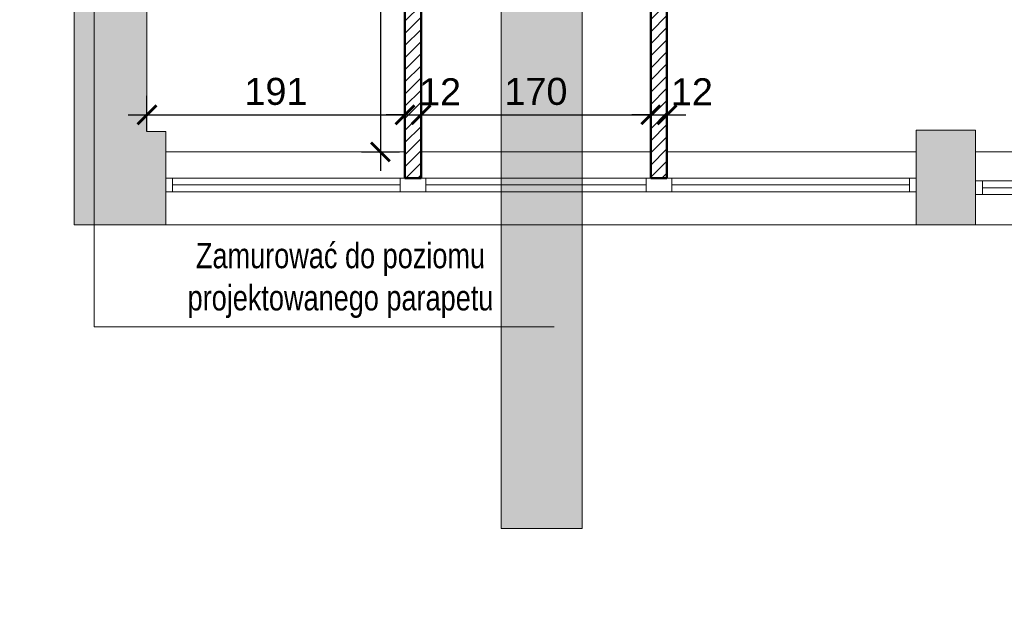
# Model space of a CAD drawing. Header units: millimetres. Extents: x 27795 to 53212, y -33906 to 41185.
# Tile 2 of 12: x 50017 to 50746, y -11858 to -11424. Entities that reach past the tile are written whole.
import ezdxf

# ---------------------------------------------------------------- set-up
doc = ezdxf.new("R2010")
doc.units = ezdxf.units.MM
doc.layers.get('0').update_dxf_attribs({"lineweight": 18})
doc.layers.get('Defpoints').update_dxf_attribs({"lineweight": 18})
for name, color, linetype, lineweight in [('Cienka', 7, 'Continuous', 18), ('PG_WIDOKOWE_CIENKIE', 1, 'Continuous', 18), ('PG_ŚCIANY_DZIAŁOWE', 3, 'Continuous', 18), ('Wymiarowa zewnętrzna', 50, 'Continuous', 18)]:
    doc.layers.add(name, color=color, linetype=linetype, lineweight=lineweight)
doc.styles.add('BIKWYM', font='BIKROMSW.SHX', dxfattribs={"width": 0.8})
doc.styles.get("Standard").update_dxf_attribs({"font": 'arial.ttf'})
doc.dimstyles.new('Styl 50', dxfattribs={"dimscale": 0, "dimtxt": 12.5, "dimasz": 8, "dimexe": 17.5, "dimexo": 0, "dimgap": 5, "dimtad": 1, "dimdec": 1, "dimtxsty": 'Standard', "dimblk": 'ARCHTICK', "dimcen": 6, "dimdle": 8, "dimadec": 0, "dimazin": 0, "dimtfac": 1, "dimtdec": 1, "dimtmove": 1, "dimatfit": 3, "dimldrblk": 'ARCHTICK', "dimfxl": 17.5, "dimfxlon": 1, "dimarcsym": 0})

# ---------------------------------------------------------------- blocks, each defined once
blk = doc.blocks.new('A$Cbebb417c')
at = {"true_color": 0xffffff}
h = blk.add_hatch(color=7, dxfattribs=at)
h.dxf.hatch_style = 1
h.paths.add_polyline_path([(0, 4200), (0, 0), (2970, 0), (2970, 4200)])
h.paths.add_polyline_path([(300, 100), (300, 4100), (2870, 4100), (2870, 100)], flags=16)
blk = doc.blocks.new('_ArchTick')
at = {"color": 0, "linetype": 'ByBlock', "const_width": 0.15}
blk.add_lwpolyline([(-0.5, -0.5), (0.5, 0.5)], dxfattribs=at)
blk = doc.blocks.new('*D618')
at = {"layer": 'Defpoints', "color": 0, "transparency": 16777216}
for p in [(50302.09, -11494.39), (50111.09, -11506.86), (50302.09, -11506.86)]:
    blk.add_point(p, dxfattribs=at)
at = {"layer": 'Wymiarowa zewnętrzna', "color": 0, "lineweight": -2, "transparency": 16777216}
for p, q in [((50111.09, -11506.86), (50111.09, -11480.39)), ((50302.09, -11506.86), (50302.09, -11480.39)), ((50097.09, -11494.39), (50316.09, -11494.39))]:
    blk.add_line(p, q, dxfattribs=at)
at = {"layer": 'Wymiarowa zewnętrzna', "color": 0, "lineweight": -2, "transparency": 16777216, "xscale": 14, "yscale": 14, "zscale": 14, "rotation": 180}
blk.add_blockref('_ArchTick', (50111.09, -11494.39), dxfattribs=at)
at = {"layer": 'Wymiarowa zewnętrzna', "color": 0, "lineweight": -2, "transparency": 16777216, "xscale": 14, "yscale": 14, "zscale": 14}
blk.add_blockref('_ArchTick', (50302.09, -11494.39), dxfattribs=at)
at = {"layer": 'Wymiarowa zewnętrzna', "color": 0, "transparency": 16777216, "insert": (50206.59, -11477.18), "char_height": 20, "attachment_point": 5}
blk.add_mtext('191', dxfattribs=at)
blk = doc.blocks.new('*D619')
at = {"layer": 'Defpoints', "color": 0, "transparency": 16777216}
for p in [(50314.09, -11494.39), (50302.09, -11521.86), (50314.09, -11521.86)]:
    blk.add_point(p, dxfattribs=at)
at = {"layer": 'Wymiarowa zewnętrzna', "color": 0, "lineweight": -2, "transparency": 16777216}
for p, q in [((50302.09, -11508.39), (50302.09, -11480.39)), ((50314.09, -11508.39), (50314.09, -11480.39)), ((50302.09, -11494.39), (50288.09, -11494.39)), ((50302.09, -11494.39), (50314.09, -11494.39)), ((50314.09, -11494.39), (50328.09, -11494.39))]:
    blk.add_line(p, q, dxfattribs=at)
at = {"layer": 'Wymiarowa zewnętrzna', "color": 0, "lineweight": -2, "transparency": 16777216, "xscale": 14, "yscale": 14, "zscale": 14}
blk.add_blockref('_ArchTick', (50302.09, -11494.39), dxfattribs=at)
at = {"layer": 'Wymiarowa zewnętrzna', "color": 0, "lineweight": -2, "transparency": 16777216, "xscale": 14, "yscale": 14, "zscale": 14, "rotation": 180}
blk.add_blockref('_ArchTick', (50314.09, -11494.39), dxfattribs=at)
at = {"layer": 'Wymiarowa zewnętrzna', "color": 0, "transparency": 16777216, "insert": (50328.09, -11477.35), "char_height": 20, "attachment_point": 5}
blk.add_mtext('12', dxfattribs=at)
blk = doc.blocks.new('*D620')
at = {"layer": 'Defpoints', "color": 0, "transparency": 16777216}
for p in [(50484.09, -11494.39), (50314.09, -11521.86), (50484.09, -11521.86)]:
    blk.add_point(p, dxfattribs=at)
at = {"layer": 'Wymiarowa zewnętrzna', "color": 0, "lineweight": -2, "transparency": 16777216}
for p, q in [((50314.09, -11508.39), (50314.09, -11480.39)), ((50484.09, -11508.39), (50484.09, -11480.39)), ((50300.09, -11494.39), (50498.09, -11494.39))]:
    blk.add_line(p, q, dxfattribs=at)
at = {"layer": 'Wymiarowa zewnętrzna', "color": 0, "lineweight": -2, "transparency": 16777216, "xscale": 14, "yscale": 14, "zscale": 14, "rotation": 180}
blk.add_blockref('_ArchTick', (50314.09, -11494.39), dxfattribs=at)
at = {"layer": 'Wymiarowa zewnętrzna', "color": 0, "lineweight": -2, "transparency": 16777216, "xscale": 14, "yscale": 14, "zscale": 14}
blk.add_blockref('_ArchTick', (50484.09, -11494.39), dxfattribs=at)
at = {"layer": 'Wymiarowa zewnętrzna', "color": 0, "transparency": 16777216, "insert": (50399.09, -11477.18), "char_height": 20, "attachment_point": 5}
blk.add_mtext('170', dxfattribs=at)
blk = doc.blocks.new('*D621')
at = {"layer": 'Defpoints', "color": 0, "transparency": 16777216}
for p in [(50496.09, -11494.39), (50484.09, -11521.86), (50496.09, -11521.86)]:
    blk.add_point(p, dxfattribs=at)
at = {"layer": 'Wymiarowa zewnętrzna', "color": 0, "lineweight": -2, "transparency": 16777216}
for p, q in [((50484.09, -11508.39), (50484.09, -11480.39)), ((50496.09, -11508.39), (50496.09, -11480.39)), ((50484.09, -11494.39), (50470.09, -11494.39)), ((50484.09, -11494.39), (50496.09, -11494.39)), ((50496.09, -11494.39), (50510.09, -11494.39))]:
    blk.add_line(p, q, dxfattribs=at)
at = {"layer": 'Wymiarowa zewnętrzna', "color": 0, "lineweight": -2, "transparency": 16777216, "xscale": 14, "yscale": 14, "zscale": 14}
blk.add_blockref('_ArchTick', (50484.09, -11494.39), dxfattribs=at)
at = {"layer": 'Wymiarowa zewnętrzna', "color": 0, "lineweight": -2, "transparency": 16777216, "xscale": 14, "yscale": 14, "zscale": 14, "rotation": 180}
blk.add_blockref('_ArchTick', (50496.09, -11494.39), dxfattribs=at)
at = {"layer": 'Wymiarowa zewnętrzna', "color": 0, "transparency": 16777216, "insert": (50514.56, -11477.35), "char_height": 20, "attachment_point": 5}
blk.add_mtext('12', dxfattribs=at)
blk = doc.blocks.new('*D602')
at = {"layer": 'Defpoints', "color": 0, "transparency": 16777216}
for p in [(50226.9, -11247.36), (50226.9, -11521.86), (50283.95, -11521.86)]:
    blk.add_point(p, dxfattribs=at)
at = {"layer": 'Wymiarowa zewnętrzna', "color": 0, "lineweight": -2, "transparency": 16777216}
for p, q in [((50283.95, -11233.36), (50283.95, -11535.86)), ((50269.95, -11247.36), (50297.95, -11247.36)), ((50269.95, -11521.86), (50297.95, -11521.86))]:
    blk.add_line(p, q, dxfattribs=at)
at = {"layer": 'Wymiarowa zewnętrzna', "color": 0, "lineweight": -2, "transparency": 16777216, "xscale": 14, "yscale": 14, "zscale": 14}
for p, rotation in [((50283.95, -11247.36), 90), ((50283.95, -11521.86), 270)]:
    blk.add_blockref('_ArchTick', p, dxfattribs=dict(at, rotation=rotation))
at = {"layer": 'Wymiarowa zewnętrzna', "color": 0, "transparency": 16777216, "insert": (50266.74, -11384.61), "char_height": 20, "attachment_point": 5, "rotation": 90}
blk.add_mtext('275', dxfattribs=at)

msp = doc.modelspace()

# ---------------------------------------------------------------- hatches: boundary and pattern name
at = {"true_color": 0x636466, "transparency": 33554610}
h = msp.add_hatch(dxfattribs=at)
h.set_pattern_fill('AR-CONC', color=251, scale=0.1)
h.paths.add_polyline_path([(50433.34, -11800.66), (50373.34, -11800.66), (50373.34, -9557.81), (50491.29, -9439.86), (50655.25, -9439.86), (50657.28, -9587.68), (50483.31, -9587.71), (50433.34, -9637.68), (50433.34, -9865.47), (50587.47, -9865.47), (50660.09, -9792.85), (50660.09, -9810.36), (50708.33, -9810.36), (50708.33, -9829.47), (50612.33, -9925.47), (50436.9, -9925.47), (50433.34, -9927.32)])
at = {"layer": 'PG_WIDOKOWE_CIENKIE', "lineweight": 18}
h = msp.add_hatch(dxfattribs=at)
h.set_pattern_fill('LINE', scale=2, angle=45)
h.set_pattern_definition([(45, (48897.756, -11743.978), (-4.490128, 4.490128), [])])
h.paths.add_polyline_path([(50496.09, -11227.36), (50484.09, -11227.36), (50484.09, -11235.36), (50413.09, -11235.36), (50413.09, -11247.36), (50484.09, -11247.36), (50484.09, -11541.36), (50496.09, -11541.36)])
h = msp.add_hatch(dxfattribs=at)
h.set_pattern_fill('LINE', scale=2, angle=45)
h.set_pattern_definition([(45, (-630.2565, 23161.467), (-4.49012806, 4.49012806), [])])
h.paths.add_polyline_path([(50322.09, -11235.36), (50232.09, -11235.36), (50232.09, -11247.36), (50302.09, -11247.36), (50302.09, -11541.36), (50314.09, -11541.36), (50314.09, -11247.36), (50322.09, -11247.36)])
at = {"layer": 'PG_ŚCIANY_DZIAŁOWE', "true_color": 0x939598, "transparency": 33554610}
h = msp.add_hatch(color=252, dxfattribs=at)
h.dxf.hatch_style = 1
h.paths.add_polyline_path([(50111.09, -11363.36), (50071.97, -11363.36), (50071.97, -11430.85), (50057.09, -11430.85), (50057.09, -11575.86), (50125.09, -11575.86), (50125.09, -11521.86), (50125.09, -11506.86), (50111.09, -11506.86)])
h.paths.add_polyline_path([(50071.97, -11363.36), (50057.09, -11363.36), (50057.09, -11430.85), (50071.97, -11430.85)], flags=17)
h = msp.add_hatch(color=252, dxfattribs=at)
h.dxf.hatch_style = 1
h.paths.add_polyline_path([(50724.59, -11505.86), (50680.59, -11505.86), (50680.59, -11575.86), (50724.59, -11575.86)])

# ---------------------------------------------------------------- linework, layer by layer
for p, q in [((50071.97, -11651.5), (50071.97, -11356.57)), ((50057.09, -11575.86), (50057.09, -11363.36)), ((50111.09, -11363.36), (50111.09, -11506.86)), ((50111.09, -11506.86), (50125.09, -11506.86)), ((50125.09, -11521.86), (50125.09, -11506.86)), ((50724.59, -11505.86), (50680.59, -11505.86)), ((50680.59, -11505.86), (50680.59, -11575.86)), ((50724.59, -11505.86), (50724.59, -11575.86)), ((50302.09, -11521.86), (50125.09, -11521.86)), ((50125.09, -11521.86), (50125.09, -11575.86)), ((50484.09, -11521.86), (50314.09, -11521.86)), ((50680.59, -11521.86), (50496.09, -11521.86)), ((50902.09, -11521.86), (50724.59, -11521.86)), ((50125.09, -11541.36), (50125.09, -11551.36)), ((50680.59, -11541.36), (50125.09, -11541.36)), ((50130.09, -11541.36), (50130.09, -11551.36)), ((50298.59, -11546.36), (50130.09, -11546.36)), ((50298.59, -11551.36), (50298.59, -11541.36)), ((50317.59, -11551.36), (50317.59, -11541.36)), ((50480.59, -11546.36), (50317.59, -11546.36)), ((50675.59, -11546.36), (50499.59, -11546.36)), ((50675.59, -11541.36), (50675.59, -11551.36)), ((50680.59, -11541.36), (50680.59, -11551.36)), ((50724.59, -11543.36), (50724.59, -11553.36)), ((50919.09, -11543.36), (50724.59, -11543.36)), ((50729.59, -11543.36), (50729.59, -11553.36)), ((50680.59, -11551.36), (50125.09, -11551.36)), ((50724.59, -11553.36), (50919.09, -11553.36)), ((50729.59, -11548.36), (50900.09, -11548.36)), ((51518.09, -11575.86), (50057.09, -11575.86)), ((50071.97, -11651.5), (50412.46, -11651.5))]:
    msp.add_line(p, q)
at = {"lineweight": 20}
for p, q in [((50480.59, -11551.36), (50480.59, -11541.36)), ((50499.59, -11551.36), (50499.59, -11541.36))]:
    msp.add_line(p, q, dxfattribs=at)
at = {"layer": 'Defpoints', "color": 6, "lineweight": 20}
msp.add_lwpolyline([(50433.34, -11800.66), (50373.34, -11800.66), (50373.34, -9557.81), (50491.29, -9439.86), (50655.25, -9439.86), (50657.28, -9587.68), (50483.31, -9587.71), (50433.34, -9637.68), (50433.34, -9865.47), (50587.47, -9865.47), (50660.09, -9792.85), (50660.09, -9810.36), (50708.33, -9810.36), (50708.33, -9829.47), (50612.33, -9925.47), (50436.9, -9925.47), (50433.34, -9927.32), (50433.34, -11800.66)], dxfattribs=at)
at = {"layer": 'PG_WIDOKOWE_CIENKIE', "color": 18, "lineweight": 50, "true_color": 0x000000}
for p, q in [((50496.09, -11541.36), (50496.09, -11227.36)), ((50302.09, -11541.36), (50302.09, -11247.36)), ((50314.09, -11541.36), (50314.09, -11247.36)), ((50484.09, -11541.36), (50484.09, -11247.36)), ((50302.09, -11541.36), (50314.09, -11541.36)), ((50484.09, -11541.36), (50496.09, -11541.36))]:
    msp.add_line(p, q, dxfattribs=at)

# ---------------------------------------------------------------- block references
at = {"color": 51, "true_color": 0xf7f281, "xscale": 1.1, "yscale": 1.1, "zscale": 1.1}
msp.add_blockref('A$Cbebb417c', (49630.07, -12882.68), dxfattribs=at)

# ---------------------------------------------------------------- texts
at = {"layer": 'Cienka', "color": 7, "lineweight": 0, "insert": (50254.37, -11617.06), "char_height": 18.75, "attachment_point": 5, "style": 'BIKWYM'}
msp.add_mtext('\\A1;Zamurować do poziomu\\Pprojektowanego parapetu', dxfattribs=at)

# ---------------------------------------------------------------- dimensions: what is measured, and where the dimension line sits
at = {"layer": 'Wymiarowa zewnętrzna', "color": 18, "true_color": 0x000000}
dim = msp.add_linear_dim(base=(50283.95157132, -11521.86144095), p1=(50226.89876678, -11247.36144095), p2=(50226.89876678, -11521.86144095), angle=90, dimstyle='Styl 50', override={"dimscale": 1, "dimtxt": 20, "dimasz": 14, "dimexe": 14, "dimgap": 7, "dimdec": 0, "dimdle": 14, "dimtix": 1, "dimfxl": 14}, dxfattribs=at)
dim.commit()
dim.dimension.update_dxf_attribs({"geometry": '*D602', "text_midpoint": (50266.74011157, -11384.61144095)})
for base, p1, p2, picture, middle in [((50302.09, -11494.39), (50111.09, -11506.86), (50302.09, -11506.86), '*D618', (50206.59, -11477.18)), ((50484.09, -11494.39), (50314.09, -11521.86), (50484.09, -11521.86), '*D620', (50399.09, -11477.18))]:
    dim = msp.add_linear_dim(base=base, p1=p1, p2=p2, dimstyle='Styl 50', override={"dimscale": 1, "dimtxt": 20, "dimasz": 14, "dimexe": 14, "dimgap": 7, "dimdec": 0, "dimdle": 14, "dimtix": 1, "dimfxl": 14}, dxfattribs=at)
    dim.commit()
    dim.dimension.update_dxf_attribs({"geometry": picture, "text_midpoint": middle})
for base, p1, p2, picture, middle in [((50314.09, -11494.39), (50302.09, -11521.86), (50314.09, -11521.86), '*D619', (50328.09, -11494.39)), ((50496.09, -11494.39), (50484.09, -11521.86), (50496.09, -11521.86), '*D621', (50514.56, -11494.39))]:
    dim = msp.add_linear_dim(base=base, p1=p1, p2=p2, dimstyle='Styl 50', override={"dimscale": 1, "dimtxt": 20, "dimasz": 14, "dimexe": 14, "dimgap": 7, "dimdec": 0, "dimdle": 14, "dimtix": 1, "dimfxl": 14}, dxfattribs=at)
    dim.commit()
    dim.dimension.update_dxf_attribs({"geometry": picture, "text_midpoint": middle, "dimtype": 160})

doc.saveas('drawing.dxf')
